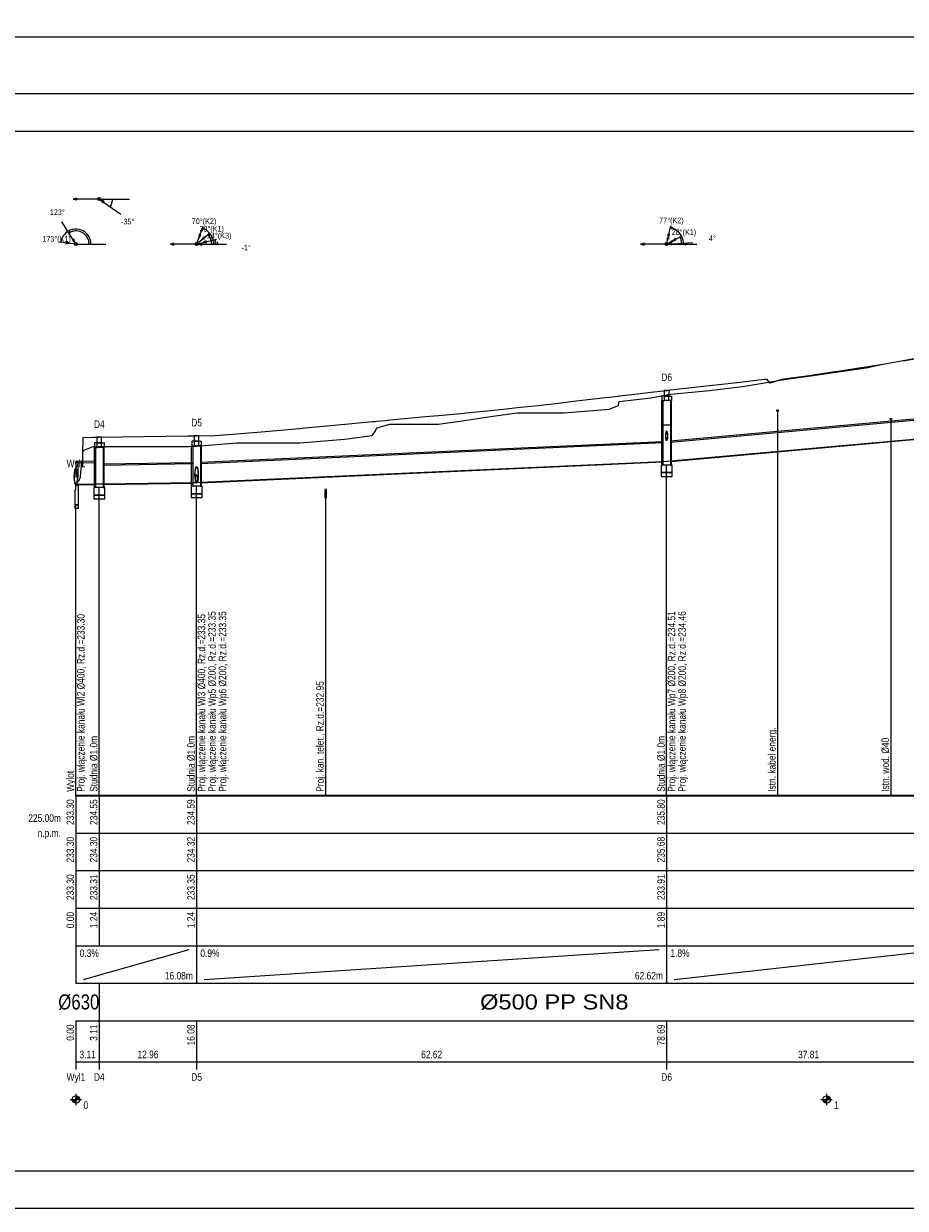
# Model space of a CAD drawing. Header units: metres. Extents: x 0 to 2625, y -705 to 306.
# Tile 9 of 34: x 360 to 594, y -10 to 306. Entities that reach past the tile are written whole.
import ezdxf
from ezdxf.enums import TextEntityAlignment as Align

# ---------------------------------------------------------------- set-up
doc = ezdxf.new("R2010")
doc.units = ezdxf.units.M
doc.header["$LTSCALE"] = 0.2
doc.layers.get('0').update_dxf_attribs({"color": 250, "linetype": 'CONTINUOUS'})
doc.layers.get('Defpoints').update_dxf_attribs({"linetype": 'CONTINUOUS'})
for name, color, linetype in [('Budynki', 7, 'CONTINUOUS'), ('Liczby', 7, 'CONTINUOUS'), ('Linie_opisowe', 7, 'CONTINUOUS'), ('Linie_tabeli', 7, 'CONTINUOUS'), ('Odcinki', 7, 'CONTINUOUS'), ('Opis_PZ', 7, 'CONTINUOUS'), ('Opis_uzbr_n', 7, 'CONTINUOUS'), ('Opis_wl', 7, 'CONTINUOUS'), ('Osie', 7, 'CONTINUOUS'), ('Teren_istn', 3, 'CONTINUOUS'), ('Teren_proj', 2, 'CONTINUOUS'), ('Uzbr_podz', 7, 'CONTINUOUS'), ('warstwa_nr_0', 8, 'CONTINUOUS'), ('Wezly', 7, 'CONTINUOUS'), ('Wymiary', 7, 'CONTINUOUS')]:
    doc.layers.add(name, color=color, linetype=linetype)
doc.styles.get("Standard").update_dxf_attribs({"font": 'arial.ttf'})
doc.dimstyles.new('ISO-25', dxfattribs={"dimtxt": 2.5, "dimasz": 2.5, "dimexe": 1.25, "dimexo": 0.625, "dimtad": 1, "dimdec": 4, "dimdsep": 46, "dimtxsty": 'Standard', "dimcen": 2.5, "dimadec": 0, "dimazin": 0, "dimtfac": 1, "dimtdec": 4, "dimtmove": 0, "dimatfit": 3, "dimfxl": 1, "dimtolj": 1, "dimtzin": 0, "dimarcsym": 0})

# ---------------------------------------------------------------- blocks, each defined once
blk = doc.blocks.new('*D3')
at = {"color": 0, "lineweight": -2, "transparency": 16777216}
for p, q in [((0, 287.62), (0, 303.44)), ((2625.3, 287.62), (2625.3, 303.44)), ((2.5, 302.19), (2622.8, 302.19))]:
    blk.add_line(p, q, dxfattribs=at)
at = {"color": 0, "transparency": 16777216}
for points in [[(2.5, 302.61), (2.5, 301.77), (0, 302.19)], [(2622.8, 302.61), (2622.8, 301.77), (2625.3, 302.19)]]:
    blk.add_solid(points, dxfattribs=at)
at = {"layer": 'Defpoints', "color": 0, "transparency": 16777216}
for p in [(2625.3, 302.19), (0, 287), (2625.3, 287)]:
    blk.add_point(p, dxfattribs=at)
at = {"color": 0, "transparency": 16777216, "insert": (1312.65, 304.09), "char_height": 2.5, "attachment_point": 5}
blk.add_mtext('\\A1;2625.2962', dxfattribs=at)

msp = doc.modelspace()

# ---------------------------------------------------------------- linework, layer by layer
at = {"layer": 'Budynki'}
for points in [[(374.0226, 185), (374.0226, 189.0136), (373.4226, 189.0136), (373.4226, 185)], [(374.0226, 182.7136), (374.0226, 177.5), (373.2226, 177.5), (373.2226, 181.5), (373.4226, 181.5), (373.4226, 182.7136)], [(374.0226, 177.5), (374.0226, 176.5), (373.2226, 176.5), (373.2226, 177.5)]]:
    msp.add_lwpolyline(points, close=True, dxfattribs=at)
at = {"layer": 'Liczby'}
for p, q in [((371.9226, 19), (374.9226, 19)), ((372.425, 18.9302), (374.4202, 19.0698)), ((372.4323, 18.8608), (374.4129, 19.1392)), ((372.4445, 18.7921), (374.4007, 19.2079)), ((372.4613, 18.7244), (374.3839, 19.2756)), ((372.4829, 18.658), (374.3623, 19.342)), ((372.5091, 18.5933), (374.3361, 19.4067)), ((372.5397, 18.5305), (374.3055, 19.4695)), ((372.5746, 18.4701), (374.2706, 19.5299)), ((372.6136, 18.4122), (374.2316, 19.5878)), ((372.6566, 18.3572), (374.1886, 19.6428)), ((372.7033, 18.3053), (374.1419, 19.6947)), ((372.7535, 18.2569), (374.0917, 19.7431)), ((372.8069, 18.212), (374.0383, 19.788)), ((372.8634, 18.171), (373.9818, 19.829)), ((372.9226, 18.134), (373.9226, 19.866)), ((372.9842, 18.1012), (373.861, 19.8988)), ((373.048, 18.0728), (373.7972, 19.9272)), ((373.1136, 18.0489), (373.7316, 19.9511)), ((373.1807, 18.0297), (373.6645, 19.9703)), ((373.249, 18.0152), (373.5962, 19.9848)), ((373.3181, 18.0055), (373.5271, 19.9945)), ((373.3877, 18.0006), (373.4575, 19.9994)), ((373.4226, 20.5), (373.4226, 17.5)), ((571.9226, 19), (574.9226, 19)), ((572.425, 18.9302), (574.4202, 19.0698)), ((572.4323, 18.8608), (574.4129, 19.1392)), ((572.4445, 18.7921), (574.4007, 19.2079)), ((572.4613, 18.7244), (574.3839, 19.2756)), ((572.4829, 18.658), (574.3623, 19.342)), ((572.5091, 18.5933), (574.3361, 19.4067)), ((572.5397, 18.5305), (574.3055, 19.4695)), ((572.5746, 18.4701), (574.2706, 19.5299)), ((572.6136, 18.4122), (574.2316, 19.5878)), ((572.6566, 18.3572), (574.1886, 19.6428)), ((572.7033, 18.3053), (574.1419, 19.6947)), ((572.7535, 18.2569), (574.0917, 19.7431)), ((572.8069, 18.212), (574.0383, 19.788)), ((572.8634, 18.171), (573.9818, 19.829)), ((572.9226, 18.134), (573.9226, 19.866)), ((572.9842, 18.1012), (573.861, 19.8988)), ((573.048, 18.0728), (573.7972, 19.9272)), ((573.1136, 18.0489), (573.7316, 19.9511)), ((573.1807, 18.0297), (573.6645, 19.9703)), ((573.249, 18.0152), (573.5962, 19.9848)), ((573.3181, 18.0055), (573.5271, 19.9945)), ((573.3877, 18.0006), (573.4575, 19.9994)), ((573.4226, 20.5), (573.4226, 17.5))]:
    msp.add_line(p, q, dxfattribs=at)
for centre in [(373.4226, 19), (573.4226, 19)]:
    msp.add_circle(centre, 1, dxfattribs=at)
at = {"layer": 'Linie_opisowe'}
for p, q in [((560.3418, 202.606), (560.3418, 100)), ((590.5418, 200.393), (590.5418, 100)), ((439.9426, 179.5), (439.9426, 100))]:
    msp.add_line(p, q, dxfattribs=at)
at = {"layer": 'Linie_tabeli'}
for p, q in [((373.4226, 100), (373.4226, 90)), ((373.4226, 100), (373.4226, 50)), ((379.6521, 100), (379.6521, 90)), ((405.5732, 100), (405.5732, 90)), ((530.8044, 100), (530.8044, 90)), ((373.4226, 90), (1558.0858, 90)), ((373.4226, 90), (373.4226, 60)), ((379.6521, 90), (379.6521, 60)), ((405.5732, 90), (405.5732, 60)), ((530.8044, 90), (530.8044, 60)), ((373.4226, 80), (1558.0858, 80)), ((373.4226, 70), (1558.0858, 70)), ((373.4226, 60), (1558.0858, 60)), ((373.4226, 60), (373.4226, 50)), ((405.5732, 60), (405.5732, 50)), ((530.8044, 60), (530.8044, 50)), ((375.4226, 51), (403.5732, 59)), ((407.5732, 51), (528.8044, 59)), ((532.8044, 51), (604.423, 59)), ((373.4226, 50), (1558.0858, 50)), ((379.6521, 50), (379.6521, 40)), ((373.4226, 40), (1558.0858, 40)), ((373.4226, 40), (373.4226, 27)), ((373.4226, 40), (373.4226, 29)), ((379.6521, 40), (379.6521, 27)), ((405.5732, 40), (405.5732, 27)), ((530.8044, 40), (530.8044, 27)), ((373.4226, 29), (1558.0858, 29))]:
    msp.add_line(p, q, dxfattribs=at)
msp.add_lwpolyline([(30, 0), (2615.2962, 0), (2615.2962, 277), (30, 277)], close=True, dxfattribs=at)
for points in [[(530.8044, 100), (530.8044, 188.0727)], [(379.6521, 100), (379.6521, 182.0784)], [(405.5732, 100), (405.5732, 182.4673)], [(373.4226, 100), (373.4226, 177.5)]]:
    msp.add_lwpolyline(points, dxfattribs=at)
msp.add_lwpolyline([(373.4226, 100, 0.5, 0.5, 0), (1558.0858, 100, 0.5, 0.5, 0)], format="xyseb", dxfattribs=at)
at = {"layer": 'Odcinki'}
for points in [[(531.8044, 194.2077), (605.423, 200.8333), (605.423, 201.0833), (531.8044, 194.4577)], [(531.8044, 189.2077), (605.423, 195.8333), (605.423, 195.5833), (531.8044, 188.9577)], [(406.5732, 188.5273), (529.8044, 194.0727), (529.8044, 194.3227), (406.5732, 188.7773)], [(373.4226, 188.7273), (378.6521, 188.8057), (378.6521, 189.0921), (373.4226, 189.0136)], [(380.6521, 188.1084), (404.5732, 188.4673), (404.5732, 188.7173), (380.6521, 188.3584)], [(406.5732, 183.5273), (529.8044, 189.0727), (529.8044, 188.8227), (406.5732, 183.2773)], [(380.6521, 183.1084), (404.5732, 183.4673), (404.5732, 183.2173), (380.6521, 182.8584)], [(373.4226, 183), (378.6521, 183.0784), (378.6521, 182.7921), (373.4226, 182.7136)]]:
    msp.add_lwpolyline(points, close=True, dxfattribs=at)
at = {"layer": 'Opis_wl'}
for centre, major_axis in [((530.8044, 196.1177), (0, -1.1)), ((530.8044, 195.6177), (0, -1.1)), ((530.8044, 196.1177), (0, -1)), ((530.8044, 195.6177), (0, -1)), ((373.4226, 185), (0, -2.2)), ((373.4226, 185), (0, -2)), ((405.5732, 185.4823), (0, -2.2)), ((405.5732, 185.4823), (0, -2)), ((405.5732, 184.4823), (0, -1.1)), ((405.5732, 184.4823), (0, -1.1)), ((405.5732, 184.4823), (0, -1)), ((405.5732, 184.4823), (0, -1))]:
    msp.add_ellipse(centre, major_axis=major_axis, ratio=0.2, dxfattribs=at)
at = {"layer": 'Osie'}
for p, q in [((379.6521, 259), (387.6521, 259)), ((373.4226, 247), (381.4226, 247)), ((405.5732, 247), (413.5732, 247)), ((530.8044, 247), (538.8044, 247))]:
    msp.add_line(p, q, dxfattribs=at)
at = {"layer": 'Teren_istn'}
msp.add_lwpolyline([(373.4226, 183), (374.2954, 184), (374.6546, 185), (374.7556, 186), (374.8245, 187), (374.8779, 188), (374.9396, 189), (374.9566, 189), (374.991, 188), (375.1432, 188), (375.2003, 189), (375.2428, 190), (375.2878, 191), (375.3195, 192), (377.9721, 193), (379.6521, 193), (403.3963, 193), (405.5732, 193.1692), (416.2626, 194), (433.1142, 194), (445.1005, 195), (452.3044, 196), (453.1335, 197), (453.5612, 198), (457.0469, 199), (470.0247, 199), (476.9204, 200), (483.8858, 201), (491.0158, 202), (503.4545, 202), (515.4644, 203), (517.9805, 204), (518.1903, 205), (526.5894, 206), (530.8044, 206.8006), (531.8543, 207), (542.2551, 208), (551.013, 209), (556.8673, 210), (562.6035, 211), (569.8671, 212), (577.1095, 213), (583.9657, 214), (588.4287, 215), (593.8085, 216), (599.5974, 217)], dxfattribs=at)
at = {"layer": 'Teren_proj'}
msp.add_lwpolyline([(375.2878, 191), (375.3195, 195.4), (377.9721, 195.5), (379.6521, 195.5), (403.3963, 195.8858), (405.5732, 195.9212), (410.4229, 196), (416.2626, 196.4364), (423.8037, 197), (433.1142, 197.8711), (434.4918, 198), (445.1005, 198.994), (445.1644, 199), (452.3044, 199.669), (453.1335, 199.7467), (453.5612, 199.7868), (455.8371, 200), (457.0469, 200.1133), (466.5148, 201), (470.0247, 201.3265), (476.9204, 201.9678), (477.2662, 202), (483.8858, 202.6555), (487.3652, 203), (491.0158, 203.3969), (496.5627, 204), (503.4545, 204.8003), (505.1739, 205), (513.7329, 206), (515.4644, 206.2017), (517.9805, 206.4948), (518.1903, 206.5192), (522.3183, 207), (526.5894, 207.5022), (530.8044, 207.9977), (530.8237, 208), (531.8543, 208.1147), (539.8066, 209), (542.2551, 209.273), (548.7772, 210), (551.013, 210.2684), (556.8673, 210.9711), (557.1082, 211), (557.3908, 211), (558.2142, 210), (558.4163, 210), (561.6158, 211), (562.6035, 211.1385), (568.7467, 212), (569.8671, 212.165), (575.5375, 213), (577.1095, 213.242), (582.0328, 214), (583.9657, 214.3098), (588.2723, 215), (588.4287, 215.026), (593.8085, 215.9186), (594.2988, 216), (599.5974, 216.881)], dxfattribs=at)
at = {"layer": 'Uzbr_podz'}
for points in [[(439.7226, 179.4), (440.1626, 179.4), (440.1626, 181.6), (439.7226, 181.6)], [(439.7426, 179.5), (440.1426, 179.5), (440.1426, 181.5), (439.7426, 181.5)]]:
    msp.add_lwpolyline(points, close=True, dxfattribs=at)
for centre, radius in [((560.3418, 202.606), 0.25), ((590.5418, 200.393), 0.21), ((590.5418, 200.393), 0.2)]:
    msp.add_circle(centre, radius, dxfattribs=at)
at = {"layer": 'warstwa_nr_0'}
msp.add_lwpolyline([(0, -10), (2625.2962, -10), (2625.2962, 287), (0, 287)], close=True, dxfattribs=at)
at = {"layer": 'Wezly'}
for p, q in [((531.4044, 206.4977), (530.2044, 206.4977)), ((531.4044, 205.2977), (530.2044, 205.2977)), ((531.9244, 198.6977), (529.6844, 198.6977)), ((380.2521, 194), (379.0521, 194)), ((380.2521, 192.8), (379.0521, 192.8)), ((406.1732, 194.4212), (404.9732, 194.4212)), ((406.1732, 193.2212), (404.9732, 193.2212))]:
    msp.add_line(p, q, dxfattribs=at)
for points in [[(530.2044, 206.4977), (529.5544, 206.4977), (529.5544, 205.2977), (530.2044, 205.2977)], [(529.8044, 198.6977), (529.5544, 198.6977), (529.5544, 205.2977), (529.8044, 205.2977)], [(530.1804, 206.4977), (531.4284, 206.4977), (531.4284, 207.9977), (530.1804, 207.9977)], [(531.4044, 206.4977), (532.0544, 206.4977), (532.0544, 205.2977), (531.4044, 205.2977)], [(531.8044, 198.6977), (532.0544, 198.6977), (532.0544, 205.2977), (531.8044, 205.2977)], [(404.9492, 194.4212), (406.1972, 194.4212), (406.1972, 195.9212), (404.9492, 195.9212)], [(529.8044, 188.0727), (529.4844, 188.0727), (529.4844, 198.6977), (529.8044, 198.6977)], [(531.8044, 188.0727), (532.1244, 188.0727), (532.1244, 198.6977), (531.8044, 198.6977)], [(378.6521, 182.0784), (378.3321, 182.0784), (378.3321, 192.8), (378.6521, 192.8)], [(379.0521, 194), (378.4021, 194), (378.4021, 192.8), (379.0521, 192.8)], [(379.0281, 194), (380.2761, 194), (380.2761, 195.5), (379.0281, 195.5)], [(380.2521, 194), (380.9021, 194), (380.9021, 192.8), (380.2521, 192.8)], [(380.6521, 182.0784), (380.9721, 182.0784), (380.9721, 192.8), (380.6521, 192.8)], [(404.5732, 182.4673), (404.2532, 182.4673), (404.2532, 193.2212), (404.5732, 193.2212)], [(404.9732, 194.4212), (404.3232, 194.4212), (404.3232, 193.2212), (404.9732, 193.2212)], [(406.1732, 194.4212), (406.8232, 194.4212), (406.8232, 193.2212), (406.1732, 193.2212)], [(406.5732, 182.4673), (406.8932, 182.4673), (406.8932, 193.2212), (406.5732, 193.2212)], [(529.3644, 186.0727), (532.2444, 186.0727), (532.2444, 188.0727), (529.3644, 188.0727)], [(530.8044, 188.0727), (529.8044, 188.0727), (529.8044, 189.0727), (530.8044, 189.1177), (531.8044, 189.2077), (531.8044, 188.0727)], [(405.5732, 182.4673), (404.5732, 182.4673), (404.5732, 183.4673), (405.5732, 183.4823), (406.5732, 183.5273), (406.5732, 182.4673)], [(529.3644, 185.0727), (532.2444, 185.0727), (532.2444, 186.0727), (529.3644, 186.0727)], [(378.2121, 180.0784), (381.0921, 180.0784), (381.0921, 182.0784), (378.2121, 182.0784)], [(378.2121, 179.0784), (381.0921, 179.0784), (381.0921, 180.0784), (378.2121, 180.0784)], [(379.6521, 182.0784), (378.6521, 182.0784), (378.6521, 183.0784), (379.6521, 183.0934), (380.6521, 183.1084), (380.6521, 182.0784)], [(404.1332, 180.4673), (407.0132, 180.4673), (407.0132, 182.4673), (404.1332, 182.4673)], [(404.1332, 179.4673), (407.0132, 179.4673), (407.0132, 180.4673), (404.1332, 180.4673)]]:
    msp.add_lwpolyline(points, close=True, dxfattribs=at)
at = {"layer": 'Wymiary'}
for p, q in [((379.6521, 259), (372.6521, 259)), ((379.6521, 259), (385.3967, 255)), ((373.4226, 247), (369.6335, 252.8858)), ((405.5732, 247), (407.3096, 251.6888)), ((405.5732, 247), (409.0464, 249.8612)), ((530.8044, 247), (531.9188, 251.8742)), ((373.4226, 247), (368.954, 247.5307)), ((405.5732, 247), (398.5732, 247)), ((405.5732, 247), (410.911, 248.3257)), ((405.5732, 247), (412.5724, 246.8987)), ((530.8044, 247), (523.8044, 247)), ((530.8044, 247), (534.7822, 249.104)), ((530.8044, 247), (537.7901, 247.4475))]:
    msp.add_line(p, q, dxfattribs=at)
for points in [[(372.6521, 259), (373.6181, 258.7412), (373.6181, 259.2588)], [(379.9804, 258.7714), (380.6252, 258.0071), (380.921, 258.4319)], [(382.5244, 257), (382.9066, 257.3224), (382.6942, 257.4703)], [(371.5281, 249.9429), (372.0042, 250.0955), (371.8641, 250.3132)], [(406.1636, 248.5942), (406.7417, 249.4101), (406.2563, 249.5899)], [(407.136, 251.2199), (407.5439, 250.9308), (407.6338, 251.1735)], [(408.6605, 249.5433), (408.8677, 249.0883), (409.0675, 249.2528)], [(531.1833, 248.6572), (531.6509, 249.5412), (531.1463, 249.6565)], [(531.8074, 251.3868), (532.2494, 251.153), (532.307, 251.4053)], [(369.4505, 247.4718), (369.636, 247.9361), (369.379, 247.9666)], [(371.7345, 247.2005), (370.8058, 247.5714), (370.7448, 247.0574)], [(373.2061, 247.3363), (372.9009, 248.2886), (372.4656, 248.0084)], [(398.5732, 247), (399.5391, 246.7412), (399.5391, 247.2588)], [(405.9731, 246.9942), (406.9352, 246.7214), (406.9427, 247.239)], [(406.8853, 248.0809), (407.7954, 248.4953), (407.4663, 248.8948)], [(407.2231, 247.4098), (408.2229, 247.3914), (408.0981, 247.8938)], [(410.4258, 248.2052), (410.4166, 247.7053), (410.6678, 247.7677)], [(411.0726, 246.9204), (411.209, 247.4014), (410.9502, 247.4052)], [(523.8044, 247), (524.7703, 246.7412), (524.7703, 247.2588)], [(531.2036, 247.0256), (532.1841, 246.829), (532.151, 247.3456)], [(532.3071, 247.7949), (533.282, 248.0177), (533.0399, 248.4753)], [(534.3402, 248.8703), (534.4516, 248.3828), (534.6804, 248.5039)], [(535.7941, 247.3196), (535.6959, 246.8294), (535.9542, 246.8459)]]:
    msp.add_lwpolyline(points, close=True, dxfattribs=at)
for points in [[(382.5244, 257), (382.5839, 257.0883), (382.6407, 257.1783), (382.6947, 257.27), (382.7459, 257.3633), (382.7942, 257.4582), (382.8396, 257.5544), (382.8821, 257.652), (382.9216, 257.7508), (382.9581, 257.8508), (382.9915, 257.9519), (383.0218, 258.0539), (383.049, 258.1568), (383.0731, 258.2605), (383.094, 258.3649), (383.1117, 258.4698), (383.1263, 258.5753), (383.1376, 258.6811), (383.1457, 258.7872), (383.1505, 258.8936), (383.1521, 259)], [(377.4226, 247), (377.377, 247.6024), (377.2412, 248.191), (377.0183, 248.7525), (376.7133, 249.274), (376.3334, 249.7436), (375.887, 250.1507), (375.3844, 250.4859), (374.8371, 250.7415), (374.2575, 250.9119), (373.6589, 250.993), (373.0549, 250.9831), (372.4592, 250.8823), (371.8856, 250.6929), (371.347, 250.4193), (370.8557, 250.0678), (370.423, 249.6462), (370.0587, 249.1643), (369.7711, 248.6331), (369.5669, 248.0645), (369.4505, 247.4718)], [(376.9226, 247), (376.9025, 247.3743), (376.8426, 247.7442), (376.7434, 248.1057), (376.6061, 248.4544), (376.4323, 248.7865), (376.224, 249.0981), (375.9836, 249.3857), (375.7138, 249.6458), (375.4177, 249.8757), (375.0988, 250.0725), (374.7606, 250.2341), (374.4071, 250.3587), (374.0423, 250.4447), (373.6704, 250.4912), (373.2956, 250.4977), (372.9223, 250.4641), (372.5548, 250.3907), (372.1972, 250.2785), (371.8536, 250.1286), (371.5281, 249.9429)], [(410.0732, 247), (410.0649, 247.2735), (410.0399, 247.5459), (409.9985, 247.8163), (409.9407, 248.0837), (409.8668, 248.3472), (409.777, 248.6056), (409.6717, 248.8581), (409.5512, 249.1037), (409.416, 249.3415), (409.2666, 249.5707), (409.1035, 249.7904), (408.9274, 249.9998), (408.739, 250.1981), (408.5388, 250.3846), (408.3276, 250.5585), (408.1063, 250.7193), (407.8756, 250.8664), (407.6364, 250.9992), (407.3895, 251.1171), (407.136, 251.2199)], [(409.5732, 247), (409.5708, 247.1378), (409.5637, 247.2754), (409.5518, 247.4127), (409.5353, 247.5495), (409.514, 247.6857), (409.488, 247.821), (409.4574, 247.9554), (409.4222, 248.0886), (409.3824, 248.2206), (409.3381, 248.3511), (409.2893, 248.4799), (409.2361, 248.6071), (409.1786, 248.7323), (409.1168, 248.8555), (409.0508, 248.9764), (408.9806, 249.0951), (408.9064, 249.2112), (408.8283, 249.3247), (408.7463, 249.4354), (408.6605, 249.5433)], [(535.3044, 247), (535.2942, 247.3026), (535.2637, 247.6039), (535.213, 247.9024), (535.1423, 248.1968), (535.052, 248.4859), (534.9425, 248.7681), (534.8142, 249.0424), (534.6677, 249.3075), (534.5038, 249.562), (534.3231, 249.805), (534.1265, 250.0353), (533.9149, 250.2519), (533.6892, 250.4537), (533.4504, 250.6399), (533.1996, 250.8096), (532.938, 250.962), (532.6667, 251.0965), (532.387, 251.2125), (532.1001, 251.3094), (531.8074, 251.3868)], [(410.5732, 247), (410.5717, 247.1217), (410.5673, 247.2433), (410.5599, 247.3648), (410.5495, 247.4861), (410.5362, 247.6071), (410.5199, 247.7277), (410.5008, 247.8479), (410.4787, 247.9676), (410.4537, 248.0867), (410.4258, 248.2052)], [(534.8044, 247), (534.7996, 247.1945), (534.7855, 247.3886), (534.7618, 247.5818), (534.7289, 247.7736), (534.6866, 247.9635), (534.6351, 248.1512), (534.5746, 248.3361), (534.5052, 248.5179), (534.427, 248.6961), (534.3402, 248.8703)]]:
    msp.add_lwpolyline(points, dxfattribs=at)
for centre, radius in [((379.6521, 259), 0.4), ((373.4226, 247), 0.4), ((405.5732, 247), 0.4), ((530.8044, 247), 0.4), ((531.1387, 248.4623), 0.2), ((532.1303, 247.7013), 0.2)]:
    msp.add_circle(centre, radius, dxfattribs=at)

# ---------------------------------------------------------------- texts
at = {"layer": 'Liczby', "width": 0.8}
for s, height, p in [('123%%D', 1.5, (368.4427, 254.7357)), ('-35%%D', 1.5, (387.2021, 252.2429)), ('70%%D(K2)', 1.5, (407.5527, 252.3452)), ('77%%D(K2)', 1.5, (532.0749, 252.5566)), ('39%%D(K1)', 1.5, (409.5867, 250.3063)), ('14%%D(K3)', 1.5, (411.5904, 248.4944)), ('28%%D(K1)', 1.5, (535.401, 249.4313)), ('173%%D(K1)', 1.5, (368.2589, 247.6133)), ('-1%%D', 1.5, (418.7718, 245.309)), ('4%%D', 1.5, (542.9794, 247.7799)), ('D6', 2, (530.8044, 210.4977)), ('D4', 2, (379.6521, 198)), ('D5', 2, (405.5732, 198.4212)), ('Wyl1', 2, (373.4226, 187.5)), ('3.11', 2, (376.5374, 30)), ('12.96', 2, (392.6127, 30)), ('62.62', 2, (468.1888, 30)), ('37.81', 2, (568.6137, 30)), ('Wyl1', 2, (373.4226, 24)), ('D4', 2, (379.6521, 24)), ('D5', 2, (405.5732, 24)), ('D6', 2, (530.8044, 24))]:
    msp.add_text(s, height=height, dxfattribs=at).set_placement(p, align=Align.CENTER)
for s, p in [('233.30', (372.9226, 99)), ('234.55', (379.1521, 99)), ('234.59', (405.0732, 99)), ('235.80', (530.3044, 99)), ('233.30', (372.9226, 89)), ('234.30', (379.1521, 89)), ('234.32', (405.0732, 89)), ('235.68', (530.3044, 89)), ('233.30', (372.9226, 79)), ('233.31', (379.1521, 79)), ('233.35', (405.0732, 79)), ('233.91', (530.3044, 79)), ('0.00', (372.9226, 69)), ('1.24', (379.1521, 69)), ('1.24', (405.0732, 69)), ('1.89', (530.3044, 69)), ('0.00', (372.9226, 39)), ('3.11', (379.1521, 39)), ('16.08', (405.0732, 39)), ('78.69', (530.3044, 39))]:
    msp.add_text(s, height=2, rotation=90, dxfattribs=at).set_placement(p, align=Align.RIGHT)
for s, p in [('0.3%', (374.4226, 57)), ('0.9%', (406.5732, 57)), ('1.8%', (531.8044, 57)), ('0', (375.4226, 16.5)), ('1', (575.4226, 16.5))]:
    msp.add_text(s, height=2, dxfattribs=at).set_placement(p)
for s, height, p in [('16.08m', 2, (404.5732, 51)), ('62.62m', 2, (529.8044, 51)), ('%%C630', 4, (379.6521, 43))]:
    msp.add_text(s, height=height, dxfattribs=at).set_placement(p, align=Align.RIGHT)
at = {"layer": 'Liczby', "width": 1.126841}
msp.add_text('%%C500 PP SN8   ', height=4, dxfattribs=at).set_placement((481.0849, 43), (525.8849, 43), align=Align.FIT)
at = {"layer": 'Linie_tabeli', "width": 0.8}
for s, p in [('225.00m', (369.4226, 93)), ('n.p.m.', (369.4226, 89))]:
    msp.add_text(s, height=2, dxfattribs=at).set_placement(p, align=Align.RIGHT)
at = {"layer": 'Opis_PZ', "width": 0.8}
for s, p in [('Studnia %%C1.0m', (379.1521, 101)), ('Studnia %%C1.0m', (405.0732, 101)), ('Studnia %%C1.0m', (530.3044, 101)), ('Wylot', (372.9226, 101))]:
    msp.add_text(s, height=2, rotation=90, dxfattribs=at).set_placement(p)
at = {"layer": 'Opis_uzbr_n', "width": 0.8}
for s, p in [('Proj. kan. telet., Rz.d.=232.95', (439.4426, 101)), ('Istn. kabel energ.', (559.8418, 101)), ('Istn. wod. %%C40', (590.0418, 101))]:
    msp.add_text(s, height=2, rotation=90, dxfattribs=at).set_placement(p)
at = {"layer": 'Opis_wl', "width": 0.8}
for s, p in [('Proj. włączenie kanału Wl2 %%C400, Rz.d.=233.30', (375.7226, 101)), ('Proj. włączenie kanału Wl3 %%C400, Rz.d.=233.35', (407.8732, 101)), ('Proj. włączenie kanału Wp5 %%C200, Rz.d.=233.35', (410.6732, 101)), ('Proj. włączenie kanału Wp6 %%C200, Rz.d.=233.35', (413.4732, 101)), ('Proj. włączenie kanału Wp7 %%C200, Rz.d.=234.51', (533.1044, 101)), ('Proj. włączenie kanału Wp8 %%C200, Rz.d.=234.46', (535.9044, 101))]:
    msp.add_text(s, height=2, rotation=90, dxfattribs=at).set_placement(p)

# ---------------------------------------------------------------- dimensions: what is measured, and where the dimension line sits
dim = msp.add_linear_dim(base=(2625.2962, 302.18872), p1=(0, 287), p2=(2625.2962, 287), dimstyle='ISO-25')
dim.commit()
dim.dimension.update_dxf_attribs({"geometry": '*D3', "text_midpoint": (1312.6481, 304.09015)})

doc.saveas('drawing.dxf')
